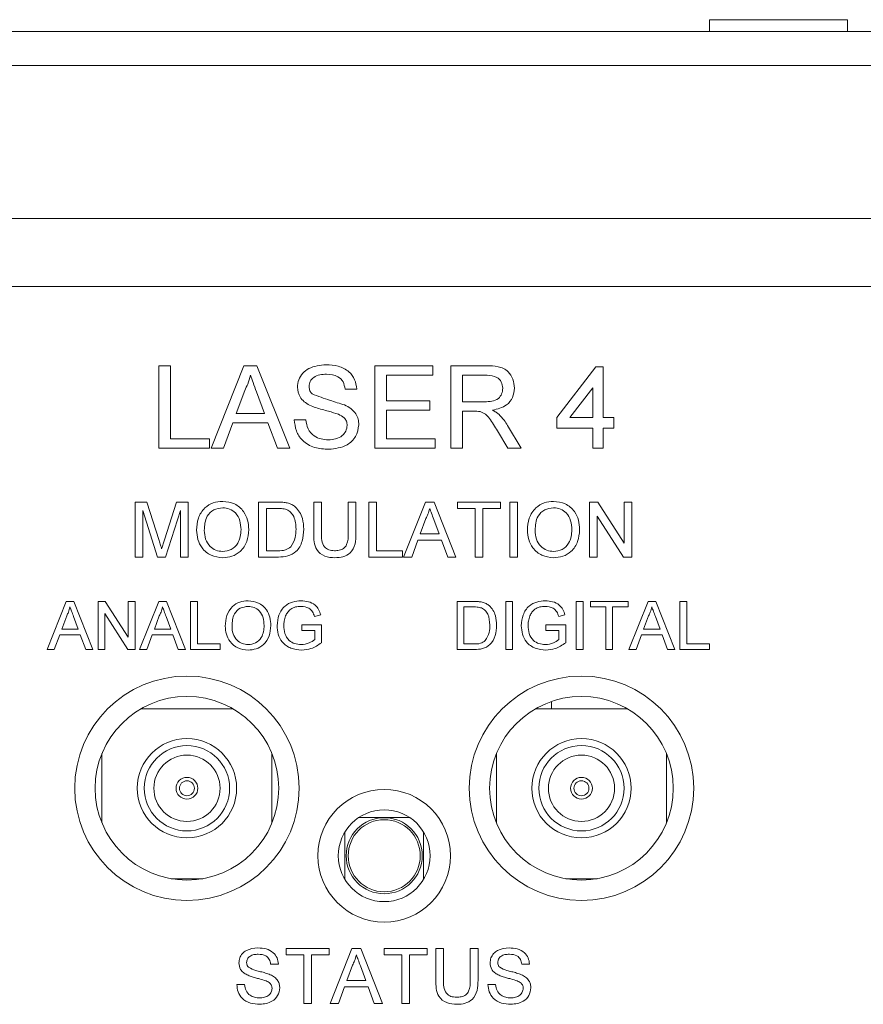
# Model space of a CAD drawing. Header units: millimetres. Extents: x 0 to 1727, y 0 to 1118.
# Tile 10 of 43: x 472 to 514, y 428 to 477. Entities that reach past the tile are written whole.
import ezdxf

# ---------------------------------------------------------------- set-up
doc = ezdxf.new("R2010")
doc.units = ezdxf.units.MM
doc.header["$LTSCALE"] = 2

msp = doc.modelspace()

# ---------------------------------------------------------------- linework, layer by layer
at = {"color": 7, "linetype": 'Continuous', "lineweight": 15}
for p, q in [((506.126, 477.289), (506.126, 476.697)), ((513.001, 477.289), (506.126, 477.289)), ((513.001, 476.697), (513.001, 477.289)), ((266.915, 476.697), (529.382, 476.697)), ((529.382, 475.003), (266.915, 475.003)), ((257.449, 467.383), (538.848, 467.383)), ((538.848, 463.997), (257.449, 463.997)), ((478.714, 460.053), (479.293, 460.053)), ((478.714, 455.943), (478.714, 460.053)), ((479.293, 460.053), (479.293, 456.417)), ((481.312, 455.943), (482.944, 460.053)), ((482.944, 460.053), (483.597, 460.053)), ((483.597, 460.053), (485.229, 455.943)), ((489.461, 460.053), (492.359, 460.053)), ((489.461, 455.943), (489.461, 460.053)), ((492.359, 460.053), (492.359, 459.578)), ((493.254, 460.053), (495.037, 460.053)), ((493.254, 455.943), (493.254, 460.053)), ((498.523, 457.471), (500.472, 460)), ((500.472, 460), (500.841, 460)), ((500.841, 460), (500.841, 457.471)), ((490.041, 459.578), (490.041, 458.314)), ((492.359, 459.578), (490.041, 459.578)), ((495.059, 459.578), (493.834, 459.578)), ((493.834, 459.578), (493.834, 458.261)), ((482.99, 458.819), (482.569, 457.682)), ((483.972, 457.682), (483.573, 458.762)), ((488.565, 458.894), (487.986, 458.894)), ((500.314, 458.951), (499.173, 457.471)), ((500.314, 457.471), (500.314, 458.951)), ((490.041, 458.314), (492.201, 458.314)), ((492.201, 458.314), (492.201, 457.84)), ((493.834, 458.261), (494.934, 458.261)), ((482.569, 457.682), (483.972, 457.682)), ((490.041, 457.84), (490.041, 456.417)), ((492.201, 457.84), (490.041, 457.84)), ((494.427, 457.787), (493.834, 457.787)), ((493.834, 457.787), (493.834, 455.943)), ((482.395, 457.208), (481.927, 455.943)), ((484.147, 457.208), (482.395, 457.208)), ((484.614, 455.943), (484.147, 457.208)), ((485.457, 457.366), (486.037, 457.366)), ((496.078, 457.078), (496.752, 455.943)), ((498.523, 456.944), (498.523, 457.471)), ((499.173, 457.471), (500.314, 457.471)), ((500.841, 457.471), (501.367, 457.471)), ((501.367, 457.471), (501.367, 456.944)), ((496.088, 455.943), (495.576, 456.811)), ((500.314, 456.944), (498.523, 456.944)), ((500.314, 455.943), (500.314, 456.944)), ((501.367, 456.944), (500.841, 456.944)), ((500.841, 456.944), (500.841, 455.943)), ((479.293, 456.417), (481.242, 456.417)), ((481.242, 456.417), (481.242, 455.943)), ((490.041, 456.417), (492.464, 456.417)), ((492.464, 456.417), (492.464, 455.943)), ((481.242, 455.943), (478.714, 455.943)), ((481.927, 455.943), (481.312, 455.943)), ((485.229, 455.943), (484.614, 455.943)), ((492.464, 455.943), (489.461, 455.943)), ((493.834, 455.943), (493.254, 455.943)), ((496.752, 455.943), (496.088, 455.943)), ((500.841, 455.943), (500.314, 455.943)), ((477.537, 453.264), (478.118, 453.264)), ((477.537, 450.525), (477.537, 453.264)), ((478.118, 453.264), (478.731, 451.342)), ((478.988, 451.375), (479.595, 453.264)), ((479.595, 453.264), (480.171, 453.264)), ((480.171, 453.264), (480.171, 450.525)), ((483.683, 453.264), (484.62, 453.264)), ((483.683, 450.525), (483.683, 453.264)), ((486.423, 453.264), (486.809, 453.264)), ((486.423, 451.688), (486.423, 453.264)), ((486.809, 453.264), (486.809, 451.706)), ((488.144, 453.264), (488.53, 453.264)), ((488.144, 451.706), (488.144, 453.264)), ((488.53, 453.264), (488.53, 451.688)), ((489.162, 453.264), (489.549, 453.264)), ((489.162, 450.525), (489.162, 453.264)), ((489.549, 453.264), (489.549, 450.841)), ((490.895, 450.525), (491.983, 453.264)), ((491.983, 453.264), (492.418, 453.264)), ((492.418, 453.264), (493.506, 450.525)), ((493.588, 453.264), (495.73, 453.264)), ((493.588, 452.948), (493.588, 453.264)), ((495.73, 453.264), (495.73, 452.948)), ((496.187, 453.264), (496.573, 453.264)), ((496.187, 450.525), (496.187, 453.264)), ((496.573, 453.264), (496.573, 450.525)), ((500.156, 453.264), (500.564, 453.264)), ((500.156, 450.525), (500.156, 453.264)), ((500.564, 453.264), (501.877, 451.22)), ((501.877, 453.264), (502.263, 453.264)), ((501.877, 451.22), (501.877, 453.264)), ((502.263, 453.264), (502.263, 450.525)), ((478.65, 450.525), (477.923, 452.843)), ((477.923, 452.843), (477.923, 450.525)), ((479.785, 452.843), (479.054, 450.525)), ((479.785, 450.525), (479.785, 452.843)), ((484.07, 452.948), (484.07, 450.841)), ((484.625, 452.948), (484.07, 452.948)), ((494.466, 452.948), (493.588, 452.948)), ((494.466, 450.525), (494.466, 452.948)), ((495.73, 452.948), (494.852, 452.948)), ((494.852, 452.948), (494.852, 450.525)), ((492.013, 452.442), (491.733, 451.684)), ((492.668, 451.684), (492.402, 452.404)), ((501.855, 450.525), (500.542, 452.569)), ((500.542, 452.569), (500.542, 450.525)), ((491.733, 451.684), (492.668, 451.684)), ((491.617, 451.367), (491.305, 450.525)), ((492.784, 451.367), (491.617, 451.367)), ((493.096, 450.525), (492.784, 451.367)), ((484.07, 450.841), (484.634, 450.841)), ((489.549, 450.841), (490.848, 450.841)), ((490.848, 450.841), (490.848, 450.525)), ((477.923, 450.525), (477.537, 450.525)), ((479.054, 450.525), (478.65, 450.525)), ((480.171, 450.525), (479.785, 450.525)), ((484.665, 450.525), (483.683, 450.525)), ((490.848, 450.525), (489.162, 450.525)), ((491.305, 450.525), (490.895, 450.525)), ((493.506, 450.525), (493.096, 450.525)), ((494.852, 450.525), (494.466, 450.525)), ((496.573, 450.525), (496.187, 450.525)), ((500.542, 450.525), (500.156, 450.525)), ((502.263, 450.525), (501.855, 450.525)), ((473.148, 445.919), (474.099, 448.316)), ((474.099, 448.316), (474.481, 448.316)), ((474.481, 448.316), (475.432, 445.919)), ((475.688, 448.316), (476.046, 448.316)), ((475.688, 445.919), (475.688, 448.316)), ((476.046, 448.316), (477.194, 446.527)), ((477.194, 448.316), (477.532, 448.316)), ((477.194, 446.527), (477.194, 448.316)), ((477.532, 448.316), (477.532, 445.919)), ((477.758, 445.919), (478.709, 448.316)), ((478.709, 448.316), (479.091, 448.316)), ((479.091, 448.316), (480.042, 445.919)), ((480.298, 448.316), (480.636, 448.316)), ((480.298, 445.919), (480.298, 448.316)), ((480.636, 448.316), (480.636, 446.195)), ((493.564, 448.316), (494.384, 448.316)), ((493.564, 445.919), (493.564, 448.316)), ((495.992, 448.316), (496.33, 448.316)), ((495.992, 445.919), (495.992, 448.316)), ((496.33, 448.316), (496.33, 445.919)), ((499.495, 448.316), (499.833, 448.316)), ((499.495, 445.919), (499.495, 448.316)), ((499.833, 448.316), (499.833, 445.919)), ((500.202, 448.316), (502.077, 448.316)), ((500.202, 448.039), (500.202, 448.316)), ((502.077, 448.316), (502.077, 448.039)), ((502.118, 445.919), (503.069, 448.316)), ((503.069, 448.316), (503.451, 448.316)), ((503.451, 448.316), (504.402, 445.919)), ((504.658, 448.316), (504.996, 448.316)), ((504.658, 445.919), (504.658, 448.316)), ((504.996, 448.316), (504.996, 446.195)), ((493.902, 448.039), (493.902, 446.195)), ((494.388, 448.039), (493.902, 448.039)), ((500.97, 448.039), (500.202, 448.039)), ((500.97, 445.919), (500.97, 448.039)), ((502.077, 448.039), (501.308, 448.039)), ((501.308, 448.039), (501.308, 445.919)), ((474.126, 447.596), (473.881, 446.933)), ((474.699, 446.933), (474.466, 447.563)), ((477.175, 445.919), (476.026, 447.707)), ((476.026, 447.707), (476.026, 445.919)), ((478.736, 447.596), (478.491, 446.933)), ((479.309, 446.933), (479.076, 447.563)), ((486.774, 447.64), (486.465, 447.562)), ((498.933, 447.64), (498.624, 447.562)), ((503.096, 447.596), (502.851, 446.933)), ((503.669, 446.933), (503.436, 447.563)), ((473.881, 446.933), (474.699, 446.933)), ((478.491, 446.933), (479.309, 446.933)), ((485.83, 447.148), (486.813, 447.148)), ((485.83, 446.871), (485.83, 447.148)), ((486.475, 446.871), (485.83, 446.871)), ((486.475, 446.417), (486.475, 446.871)), ((486.813, 447.148), (486.813, 446.261)), ((497.989, 447.148), (498.973, 447.148)), ((497.989, 446.871), (497.989, 447.148)), ((498.635, 446.871), (497.989, 446.871)), ((498.635, 446.417), (498.635, 446.871)), ((498.973, 447.148), (498.973, 446.261)), ((502.851, 446.933), (503.669, 446.933)), ((473.779, 446.656), (473.506, 445.919)), ((474.801, 446.656), (473.779, 446.656)), ((475.074, 445.919), (474.801, 446.656)), ((478.389, 446.656), (478.116, 445.919)), ((479.411, 446.656), (478.389, 446.656)), ((479.684, 445.919), (479.411, 446.656)), ((502.749, 446.656), (502.476, 445.919)), ((503.771, 446.656), (502.749, 446.656)), ((504.044, 445.919), (503.771, 446.656)), ((473.506, 445.919), (473.148, 445.919)), ((475.432, 445.919), (475.074, 445.919)), ((476.026, 445.919), (475.688, 445.919)), ((477.532, 445.919), (477.175, 445.919)), ((478.116, 445.919), (477.758, 445.919)), ((480.042, 445.919), (479.684, 445.919)), ((481.773, 445.919), (480.298, 445.919)), ((480.636, 446.195), (481.773, 446.195)), ((481.773, 446.195), (481.773, 445.919)), ((494.423, 445.919), (493.564, 445.919)), ((493.902, 446.195), (494.396, 446.195)), ((496.33, 445.919), (495.992, 445.919)), ((499.833, 445.919), (499.495, 445.919)), ((501.308, 445.919), (500.97, 445.919)), ((502.476, 445.919), (502.118, 445.919)), ((504.402, 445.919), (504.044, 445.919)), ((506.133, 445.919), (504.658, 445.919)), ((504.996, 446.195), (506.133, 446.195)), ((506.133, 446.195), (506.133, 445.919)), ((498.266, 443.332), (498.266, 442.972)), ((482.395, 442.972), (477.833, 442.972)), ((502.037, 442.972), (497.476, 442.972)), ((475.88, 440.737), (475.88, 437.283)), ((484.347, 437.283), (484.347, 440.737)), ((495.523, 440.737), (495.523, 437.283)), ((503.99, 437.283), (503.99, 440.737)), ((488.659, 437.547), (491.211, 437.547)), ((487.979, 434.467), (487.979, 436.834)), ((491.891, 436.834), (491.891, 434.467)), ((479.33, 434.506), (480.898, 434.506)), ((498.972, 434.506), (500.541, 434.506)), ((485.053, 431.024), (487.196, 431.024)), ((485.053, 430.708), (485.053, 431.024)), ((485.931, 430.708), (485.053, 430.708)), ((485.931, 428.284), (485.931, 430.708)), ((487.196, 430.708), (486.318, 430.708)), ((486.318, 430.708), (486.318, 428.284)), ((487.196, 431.024), (487.196, 430.708)), ((487.242, 428.284), (488.33, 431.024)), ((488.33, 431.024), (488.766, 431.024)), ((488.766, 431.024), (489.853, 428.284)), ((489.935, 431.024), (492.078, 431.024)), ((489.935, 430.708), (489.935, 431.024)), ((490.813, 430.708), (489.935, 430.708)), ((490.813, 428.284), (490.813, 430.708)), ((492.078, 430.708), (491.2, 430.708)), ((491.2, 430.708), (491.2, 428.284)), ((492.078, 431.024), (492.078, 430.708)), ((492.499, 431.024), (492.885, 431.024)), ((492.499, 429.448), (492.499, 431.024)), ((492.885, 431.024), (492.885, 429.466)), ((494.22, 431.024), (494.606, 431.024)), ((494.22, 429.466), (494.22, 431.024)), ((494.606, 431.024), (494.606, 429.448)), ((484.667, 430.251), (484.28, 430.251)), ((488.361, 430.202), (488.08, 429.443)), ((489.015, 429.443), (488.749, 430.163)), ((497.17, 430.251), (496.784, 430.251)), ((482.595, 429.233), (482.981, 429.233)), ((487.964, 429.127), (487.652, 428.284)), ((489.132, 429.127), (487.964, 429.127)), ((488.08, 429.443), (489.015, 429.443)), ((489.443, 428.284), (489.132, 429.127)), ((495.098, 429.233), (495.484, 429.233)), ((486.318, 428.284), (485.931, 428.284)), ((487.652, 428.284), (487.242, 428.284)), ((489.853, 428.284), (489.443, 428.284)), ((491.2, 428.284), (490.813, 428.284))]:
    msp.add_line(p, q, dxfattribs=at)
for centre, radius in [((480.114, 439.01), 5.588), ((499.756, 439.01), 5.588), ((480.114, 439.01), 4.572), ((499.756, 439.01), 4.572), ((480.114, 439.01), 2.472), ((499.756, 439.01), 2.472), ((480.114, 439.01), 2.124), ((499.756, 439.01), 2.124), ((480.114, 439.01), 1.649), ((499.756, 439.01), 1.649), ((480.114, 439.01), 0.543), ((499.756, 439.01), 0.543), ((480.114, 439.01), 0.374), ((489.935, 435.65), 3.302), ((499.756, 439.01), 0.374), ((489.935, 435.65), 2.286), ((489.935, 435.65), 1.895), ((489.935, 435.65), 1.794)]:
    msp.add_circle(centre, radius, dxfattribs=at)
for points, knots in [([(485.615, 458.98), (485.629, 459.107), (485.656, 459.36), (485.861, 459.692), (486.306, 460.035), (486.739, 460.076), (487.042, 460.105)], [0, 0, 0, 0, 0.1870292, 0.3741235, 0.5611425, 1, 1, 1, 1]), ([(487.042, 460.105), (487.245, 460.092), (487.652, 460.067), (488.177, 459.809), (488.499, 459.372), (488.543, 459.053), (488.565, 458.894)], [0, 0, 0, 0, 0.280801, 0.560147, 0.779877, 1, 1, 1, 1]), ([(495.037, 460.053), (495.227, 460.051), (495.603, 460.047), (496.109, 459.823), (496.37, 459.389), (496.4, 459.093), (496.415, 458.945)], [0, 0, 0, 0, 0.281671, 0.559204, 0.779409, 1, 1, 1, 1]), ([(483.271, 459.578), (483.231, 459.432), (483.162, 459.17), (483.042, 458.926), (482.99, 458.819)], [0, 0, 0, 0, 0.559914, 1, 1, 1, 1]), ([(483.573, 458.762), (483.516, 458.914), (483.415, 459.186), (483.315, 459.459), (483.271, 459.578)], [0, 0, 0, 0, 0.560001, 1, 1, 1, 1]), ([(487.065, 459.631), (486.953, 459.627), (486.73, 459.619), (486.433, 459.504), (486.231, 459.282), (486.207, 459.106), (486.195, 459.018)], [0, 0, 0, 0, 0.281295, 0.560825, 0.780683, 1, 1, 1, 1]), ([(487.986, 458.894), (487.964, 459.016), (487.92, 459.261), (487.588, 459.597), (487.263, 459.618), (487.065, 459.631)], [0, 0, 0, 0, 0.281095, 0.560283, 1, 1, 1, 1]), ([(495.836, 458.932), (495.823, 459.04), (495.798, 459.254), (495.513, 459.551), (495.231, 459.568), (495.059, 459.578)], [0, 0, 0, 0, 0.280404, 0.559981, 1, 1, 1, 1]), ([(486.195, 459.018), (486.202, 458.941), (486.214, 458.804), (486.303, 458.7), (486.342, 458.655)], [0, 0, 0, 0, 0.559611, 1, 1, 1, 1]), ([(486.222, 458.092), (486.129, 458.144), (485.945, 458.249), (485.681, 458.537), (485.64, 458.812), (485.615, 458.98)], [0, 0, 0, 0, 0.281446, 0.5622768, 1, 1, 1, 1]), ([(486.342, 458.655), (486.639, 458.542), (487.172, 458.339), (487.717, 458.176), (487.958, 458.103)], [0, 0, 0, 0, 0.558381, 1, 1, 1, 1]), ([(494.934, 458.261), (495.054, 458.264), (495.292, 458.268), (495.621, 458.384), (495.804, 458.651), (495.825, 458.838), (495.836, 458.932)], [0, 0, 0, 0, 0.281563, 0.560235, 0.779869, 1, 1, 1, 1]), ([(496.415, 458.945), (496.398, 458.784), (496.364, 458.464), (495.986, 457.989), (495.576, 457.897), (495.325, 457.84)], [0, 0, 0, 0, 0.280518, 0.560501, 1, 1, 1, 1]), ([(487.653, 457.637), (487.491, 457.689), (487.224, 457.774), (486.845, 457.87), (486.526, 457.961), (486.323, 458.048), (486.222, 458.092)], [0, 0, 0, 0, 0.339944, 0.560032, 0.780088, 1, 1, 1, 1]), ([(487.958, 458.103), (488.067, 458.048), (488.284, 457.938), (488.52, 457.686), (488.651, 457.397), (488.664, 457.205), (488.671, 457.11)], [0, 0, 0, 0, 0.280367, 0.559913, 0.779859, 1, 1, 1, 1]), ([(488.091, 457.082), (488.085, 457.153), (488.071, 457.294), (487.921, 457.51), (487.755, 457.589), (487.653, 457.637)], [0, 0, 0, 0, 0.280092, 0.559978, 1, 1, 1, 1]), ([(494.713, 457.768), (494.66, 457.775), (494.565, 457.787), (494.469, 457.787), (494.427, 457.787)], [0, 0, 0, 0, 0.559897, 1, 1, 1, 1]), ([(495.576, 456.811), (495.449, 457.021), (495.273, 457.314), (494.987, 457.661), (494.804, 457.732), (494.713, 457.768)], [0, 0, 0, 0, 0.560887, 0.780732, 1, 1, 1, 1]), ([(495.325, 457.84), (495.389, 457.808), (495.503, 457.752), (495.601, 457.672), (495.645, 457.637)], [0, 0, 0, 0, 0.560125, 1, 1, 1, 1]), ([(495.645, 457.637), (495.737, 457.541), (495.9, 457.37), (496.024, 457.167), (496.078, 457.078)], [0, 0, 0, 0, 0.559784, 1, 1, 1, 1]), ([(487.178, 455.891), (486.939, 455.903), (486.461, 455.927), (485.86, 456.271), (485.521, 456.804), (485.479, 457.178), (485.457, 457.366)], [0, 0, 0, 0, 0.280812, 0.559564, 0.779621, 1, 1, 1, 1]), ([(486.037, 457.366), (486.06, 457.209), (486.106, 456.897), (486.411, 456.555), (486.784, 456.39), (487.03, 456.373), (487.153, 456.365)], [0, 0, 0, 0, 0.280634, 0.558675, 0.779202, 1, 1, 1, 1]), ([(487.153, 456.365), (487.276, 456.372), (487.522, 456.388), (487.84, 456.539), (488.049, 456.792), (488.077, 456.985), (488.091, 457.082)], [0, 0, 0, 0, 0.280921, 0.560815, 0.780505, 1, 1, 1, 1]), ([(488.671, 457.11), (488.638, 456.91), (488.572, 456.509), (488.015, 455.987), (487.496, 455.927), (487.178, 455.891)], [0, 0, 0, 0, 0.279943, 0.560079, 1, 1, 1, 1]), ([(480.593, 451.858), (480.606, 452.064), (480.633, 452.474), (480.953, 452.972), (481.41, 453.26), (481.732, 453.286), (481.894, 453.299)], [0, 0, 0, 0, 0.28057, 0.559575, 0.779564, 1, 1, 1, 1]), ([(481.894, 453.299), (482.095, 453.276), (482.498, 453.228), (482.942, 452.841), (483.16, 452.364), (483.181, 452.048), (483.192, 451.89)], [0, 0, 0, 0, 0.279564, 0.558584, 0.779089, 1, 1, 1, 1]), ([(484.62, 453.264), (484.711, 453.264), (484.874, 453.263), (485.034, 453.236), (485.104, 453.225)], [0, 0, 0, 0, 0.560171, 1, 1, 1, 1]), ([(485.104, 453.225), (485.185, 453.201), (485.33, 453.16), (485.45, 453.069), (485.503, 453.029)], [0, 0, 0, 0, 0.559844, 1, 1, 1, 1]), ([(497.065, 451.858), (497.078, 452.064), (497.105, 452.474), (497.425, 452.972), (497.882, 453.26), (498.205, 453.286), (498.366, 453.299)], [0, 0, 0, 0, 0.28057, 0.559569, 0.779556, 1, 1, 1, 1]), ([(498.366, 453.299), (498.568, 453.276), (498.971, 453.228), (499.414, 452.841), (499.632, 452.364), (499.653, 452.048), (499.664, 451.89)], [0, 0, 0, 0, 0.279558, 0.55858, 0.779087, 1, 1, 1, 1]), ([(481.896, 452.983), (481.742, 452.962), (481.435, 452.921), (481.013, 452.507), (480.992, 452.102), (480.979, 451.854)], [0, 0, 0, 0, 0.280128, 0.559654, 1, 1, 1, 1]), ([(482.805, 451.893), (482.796, 452.042), (482.777, 452.34), (482.572, 452.718), (482.248, 452.946), (482.013, 452.971), (481.896, 452.983)], [0, 0, 0, 0, 0.280797, 0.560072, 0.779988, 1, 1, 1, 1]), ([(485.078, 452.891), (484.995, 452.912), (484.846, 452.948), (484.693, 452.948), (484.625, 452.948)], [0, 0, 0, 0, 0.559278, 1, 1, 1, 1]), ([(485.545, 451.915), (485.533, 452.132), (485.515, 452.436), (485.297, 452.763), (485.151, 452.849), (485.078, 452.891)], [0, 0, 0, 0, 0.55915, 0.780037, 1, 1, 1, 1]), ([(485.503, 453.029), (485.583, 452.945), (485.744, 452.778), (485.901, 452.387), (485.92, 452.091), (485.931, 451.909)], [0, 0, 0, 0, 0.279773, 0.55993, 1, 1, 1, 1]), ([(492.201, 452.948), (492.174, 452.85), (492.128, 452.676), (492.048, 452.513), (492.013, 452.442)], [0, 0, 0, 0, 0.559911, 1, 1, 1, 1]), ([(492.402, 452.404), (492.364, 452.505), (492.297, 452.687), (492.23, 452.868), (492.201, 452.948)], [0, 0, 0, 0, 0.5599989, 1, 1, 1, 1]), ([(498.368, 452.983), (498.214, 452.962), (497.907, 452.921), (497.485, 452.507), (497.464, 452.102), (497.451, 451.854)], [0, 0, 0, 0, 0.280128, 0.559654, 1, 1, 1, 1]), ([(499.278, 451.893), (499.268, 452.042), (499.25, 452.34), (499.045, 452.718), (498.72, 452.946), (498.486, 452.971), (498.368, 452.983)], [0, 0, 0, 0, 0.280797, 0.560064, 0.779989, 1, 1, 1, 1]), ([(481.892, 450.489), (481.694, 450.512), (481.299, 450.558), (480.86, 450.932), (480.633, 451.393), (480.606, 451.703), (480.593, 451.858)], [0, 0, 0, 0, 0.2796, 0.558766, 0.77931, 1, 1, 1, 1]), ([(480.979, 451.854), (480.988, 451.707), (481.007, 451.415), (481.228, 451.057), (481.546, 450.838), (481.775, 450.816), (481.89, 450.806)], [0, 0, 0, 0, 0.280656, 0.559885, 0.77984, 1, 1, 1, 1]), ([(481.89, 450.806), (482.041, 450.825), (482.341, 450.863), (482.653, 451.177), (482.789, 451.54), (482.8, 451.775), (482.805, 451.893)], [0, 0, 0, 0, 0.279094, 0.558191, 0.778806, 1, 1, 1, 1]), ([(483.192, 451.89), (483.174, 451.689), (483.14, 451.288), (482.821, 450.802), (482.364, 450.535), (482.05, 450.505), (481.892, 450.489)], [0, 0, 0, 0, 0.2803547, 0.5595014, 0.7796373, 1, 1, 1, 1]), ([(485.931, 451.909), (485.917, 451.709), (485.89, 451.31), (485.611, 450.795), (485.138, 450.544), (484.823, 450.531), (484.665, 450.525)], [0, 0, 0, 0, 0.28084, 0.559951, 0.779066, 1, 1, 1, 1]), ([(485.281, 451.034), (485.373, 451.186), (485.537, 451.459), (485.543, 451.775), (485.545, 451.915)], [0, 0, 0, 0, 0.557453, 1, 1, 1, 1]), ([(487.483, 450.489), (487.309, 450.499), (486.962, 450.518), (486.553, 450.842), (486.436, 451.282), (486.427, 451.552), (486.423, 451.688)], [0, 0, 0, 0, 0.2807291, 0.5579016, 0.7784025, 1, 1, 1, 1]), ([(486.809, 451.706), (486.81, 451.59), (486.812, 451.36), (486.914, 451.035), (487.178, 450.86), (487.361, 450.847), (487.453, 450.841)], [0, 0, 0, 0, 0.281788, 0.560122, 0.779383, 1, 1, 1, 1]), ([(487.453, 450.841), (487.533, 450.844), (487.694, 450.851), (487.929, 450.936), (488.143, 451.235), (488.143, 451.511), (488.144, 451.706)], [0, 0, 0, 0, 0.1875665, 0.3742451, 0.5597216, 1, 1, 1, 1]), ([(488.53, 451.688), (488.527, 451.516), (488.522, 451.174), (488.292, 450.726), (487.888, 450.511), (487.618, 450.497), (487.483, 450.489)], [0, 0, 0, 0, 0.281627, 0.559153, 0.778979, 1, 1, 1, 1]), ([(498.364, 450.489), (498.167, 450.512), (497.771, 450.558), (497.333, 450.932), (497.106, 451.393), (497.078, 451.703), (497.065, 451.858)], [0, 0, 0, 0, 0.2796, 0.558766, 0.77931, 1, 1, 1, 1]), ([(497.451, 451.854), (497.461, 451.707), (497.479, 451.415), (497.7, 451.057), (498.018, 450.838), (498.248, 450.816), (498.363, 450.806)], [0, 0, 0, 0, 0.280657, 0.559886, 0.779852, 1, 1, 1, 1]), ([(498.363, 450.806), (498.513, 450.825), (498.814, 450.863), (499.125, 451.177), (499.261, 451.54), (499.272, 451.775), (499.278, 451.893)], [0, 0, 0, 0, 0.279094, 0.55819, 0.778805, 1, 1, 1, 1]), ([(499.664, 451.89), (499.647, 451.689), (499.612, 451.288), (499.293, 450.802), (498.836, 450.535), (498.522, 450.505), (498.364, 450.489)], [0, 0, 0, 0, 0.280352, 0.559503, 0.779638, 1, 1, 1, 1]), ([(478.731, 451.342), (478.754, 451.267), (478.796, 451.133), (478.836, 450.999), (478.854, 450.939)], [0, 0, 0, 0, 0.560004, 1, 1, 1, 1]), ([(478.854, 450.939), (478.879, 451.021), (478.923, 451.166), (478.968, 451.311), (478.988, 451.375)], [0, 0, 0, 0, 0.560002, 1, 1, 1, 1]), ([(484.634, 450.841), (484.767, 450.841), (485.004, 450.841), (485.197, 450.975), (485.281, 451.034)], [0, 0, 0, 0, 0.561873, 1, 1, 1, 1]), ([(482.019, 447.086), (482.031, 447.265), (482.055, 447.624), (482.334, 448.06), (482.734, 448.312), (483.017, 448.335), (483.158, 448.347)], [0, 0, 0, 0, 0.28057, 0.559574, 0.779552, 1, 1, 1, 1]), ([(483.158, 448.347), (483.334, 448.326), (483.687, 448.284), (484.075, 447.946), (484.265, 447.528), (484.284, 447.252), (484.293, 447.113)], [0, 0, 0, 0, 0.279564, 0.558585, 0.779087, 1, 1, 1, 1]), ([(484.601, 447.106), (484.618, 447.287), (484.653, 447.649), (484.942, 448.094), (485.368, 448.315), (485.653, 448.336), (485.796, 448.347)], [0, 0, 0, 0, 0.280345, 0.559309, 0.779318, 1, 1, 1, 1]), ([(485.796, 448.347), (485.919, 448.338), (486.165, 448.321), (486.485, 448.171), (486.688, 447.918), (486.745, 447.733), (486.774, 447.64)], [0, 0, 0, 0, 0.280411, 0.559858, 0.779466, 1, 1, 1, 1]), ([(494.384, 448.316), (494.463, 448.315), (494.605, 448.315), (494.746, 448.292), (494.807, 448.281)], [0, 0, 0, 0, 0.560165, 1, 1, 1, 1]), ([(494.807, 448.281), (494.878, 448.261), (495.005, 448.225), (495.11, 448.145), (495.156, 448.11)], [0, 0, 0, 0, 0.559861, 1, 1, 1, 1]), ([(496.76, 447.106), (496.778, 447.287), (496.813, 447.649), (497.101, 448.094), (497.528, 448.315), (497.813, 448.336), (497.956, 448.347)], [0, 0, 0, 0, 0.280345, 0.559309, 0.779318, 1, 1, 1, 1]), ([(497.956, 448.347), (498.079, 448.338), (498.324, 448.321), (498.644, 448.171), (498.848, 447.918), (498.905, 447.733), (498.933, 447.64)], [0, 0, 0, 0, 0.2804, 0.559851, 0.779462, 1, 1, 1, 1]), ([(474.29, 448.039), (474.267, 447.954), (474.226, 447.801), (474.157, 447.659), (474.126, 447.596)], [0, 0, 0, 0, 0.559916, 1, 1, 1, 1]), ([(474.466, 447.563), (474.433, 447.652), (474.374, 447.81), (474.316, 447.969), (474.29, 448.039)], [0, 0, 0, 0, 0.5599925, 1, 1, 1, 1]), ([(478.9, 448.039), (478.877, 447.954), (478.836, 447.801), (478.767, 447.659), (478.736, 447.596)], [0, 0, 0, 0, 0.559916, 1, 1, 1, 1]), ([(479.076, 447.563), (479.043, 447.652), (478.984, 447.81), (478.926, 447.969), (478.9, 448.039)], [0, 0, 0, 0, 0.5599925, 1, 1, 1, 1]), ([(483.16, 448.07), (483.025, 448.052), (482.756, 448.016), (482.387, 447.653), (482.369, 447.299), (482.357, 447.082)], [0, 0, 0, 0, 0.28012, 0.559653, 1, 1, 1, 1]), ([(483.955, 447.116), (483.947, 447.247), (483.931, 447.507), (483.751, 447.838), (483.468, 448.038), (483.262, 448.059), (483.16, 448.07)], [0, 0, 0, 0, 0.280797, 0.560069, 0.779976, 1, 1, 1, 1]), ([(485.79, 448.07), (485.7, 448.065), (485.521, 448.055), (485.289, 447.949), (485.122, 447.786), (485.06, 447.66), (485.028, 447.596)], [0, 0, 0, 0, 0.280276, 0.559962, 0.779837, 1, 1, 1, 1]), ([(486.465, 447.562), (486.438, 447.645), (486.385, 447.809), (486.151, 448.031), (485.927, 448.055), (485.79, 448.07)], [0, 0, 0, 0, 0.2815976, 0.5608976, 1, 1, 1, 1]), ([(494.784, 447.99), (494.711, 448.008), (494.581, 448.039), (494.447, 448.039), (494.388, 448.039)], [0, 0, 0, 0, 0.559267, 1, 1, 1, 1]), ([(495.193, 447.135), (495.182, 447.326), (495.167, 447.591), (494.975, 447.877), (494.848, 447.952), (494.784, 447.99)], [0, 0, 0, 0, 0.559148, 0.780045, 1, 1, 1, 1]), ([(495.156, 448.11), (495.226, 448.037), (495.367, 447.891), (495.504, 447.549), (495.521, 447.289), (495.531, 447.13)], [0, 0, 0, 0, 0.2797702, 0.5599296, 1, 1, 1, 1]), ([(497.95, 448.07), (497.86, 448.065), (497.681, 448.055), (497.449, 447.949), (497.282, 447.786), (497.219, 447.66), (497.187, 447.596)], [0, 0, 0, 0, 0.280275, 0.559959, 0.779849, 1, 1, 1, 1]), ([(498.624, 447.562), (498.597, 447.645), (498.544, 447.809), (498.31, 448.031), (498.086, 448.055), (497.95, 448.07)], [0, 0, 0, 0, 0.281608, 0.560894, 1, 1, 1, 1]), ([(503.26, 448.039), (503.237, 447.954), (503.196, 447.801), (503.127, 447.659), (503.096, 447.596)], [0, 0, 0, 0, 0.559922, 1, 1, 1, 1]), ([(503.436, 447.563), (503.403, 447.652), (503.344, 447.81), (503.286, 447.969), (503.26, 448.039)], [0, 0, 0, 0, 0.560006, 1, 1, 1, 1]), ([(485.028, 447.596), (484.999, 447.509), (484.947, 447.354), (484.941, 447.19), (484.939, 447.118)], [0, 0, 0, 0, 0.559776, 1, 1, 1, 1]), ([(497.187, 447.596), (497.158, 447.509), (497.107, 447.354), (497.101, 447.19), (497.098, 447.118)], [0, 0, 0, 0, 0.559776, 1, 1, 1, 1]), ([(483.156, 445.888), (482.983, 445.908), (482.637, 445.948), (482.254, 446.275), (482.055, 446.679), (482.031, 446.95), (482.019, 447.086)], [0, 0, 0, 0, 0.279598, 0.558767, 0.779312, 1, 1, 1, 1]), ([(482.357, 447.082), (482.365, 446.953), (482.382, 446.697), (482.575, 446.385), (482.853, 446.193), (483.054, 446.174), (483.155, 446.165)], [0, 0, 0, 0, 0.280654, 0.559888, 0.779844, 1, 1, 1, 1]), ([(483.155, 446.165), (483.286, 446.181), (483.549, 446.215), (483.822, 446.489), (483.941, 446.807), (483.951, 447.013), (483.955, 447.116)], [0, 0, 0, 0, 0.279096, 0.558192, 0.778805, 1, 1, 1, 1]), ([(484.293, 447.113), (484.278, 446.938), (484.248, 446.587), (483.969, 446.161), (483.569, 445.928), (483.294, 445.901), (483.156, 445.888)], [0, 0, 0, 0, 0.280352, 0.559503, 0.779635, 1, 1, 1, 1]), ([(485.823, 445.888), (485.641, 445.905), (485.278, 445.94), (484.848, 446.251), (484.634, 446.678), (484.612, 446.963), (484.601, 447.106)], [0, 0, 0, 0, 0.2802016, 0.5590215, 0.7792801, 1, 1, 1, 1]), ([(484.939, 447.118), (484.946, 446.982), (484.961, 446.711), (485.161, 446.369), (485.476, 446.195), (485.688, 446.175), (485.794, 446.165)], [0, 0, 0, 0, 0.280805, 0.559479, 0.779447, 1, 1, 1, 1]), ([(495.531, 447.13), (495.519, 446.955), (495.495, 446.606), (495.251, 446.155), (494.837, 445.936), (494.561, 445.924), (494.423, 445.919)], [0, 0, 0, 0, 0.280839, 0.559955, 0.779068, 1, 1, 1, 1]), ([(494.962, 446.365), (495.042, 446.498), (495.186, 446.736), (495.191, 447.013), (495.193, 447.135)], [0, 0, 0, 0, 0.557449, 1, 1, 1, 1]), ([(497.982, 445.888), (497.8, 445.905), (497.437, 445.94), (497.007, 446.251), (496.794, 446.678), (496.771, 446.963), (496.76, 447.106)], [0, 0, 0, 0, 0.2801935, 0.5590153, 0.77928, 1, 1, 1, 1]), ([(497.098, 447.118), (497.106, 446.982), (497.12, 446.711), (497.321, 446.369), (497.635, 446.195), (497.847, 446.175), (497.954, 446.165)], [0, 0, 0, 0, 0.280809, 0.559486, 0.779458, 1, 1, 1, 1]), ([(485.794, 446.165), (485.933, 446.181), (486.182, 446.211), (486.386, 446.354), (486.475, 446.417)], [0, 0, 0, 0, 0.559415, 1, 1, 1, 1]), ([(494.396, 446.195), (494.513, 446.195), (494.72, 446.196), (494.888, 446.313), (494.962, 446.365)], [0, 0, 0, 0, 0.561862, 1, 1, 1, 1]), ([(497.954, 446.165), (498.093, 446.181), (498.341, 446.211), (498.545, 446.354), (498.635, 446.417)], [0, 0, 0, 0, 0.55944, 1, 1, 1, 1]), ([(486.813, 446.261), (486.645, 446.145), (486.344, 445.937), (485.982, 445.903), (485.823, 445.888)], [0, 0, 0, 0, 0.559924, 1, 1, 1, 1]), ([(498.973, 446.261), (498.804, 446.145), (498.504, 445.937), (498.142, 445.903), (497.982, 445.888)], [0, 0, 0, 0, 0.559914, 1, 1, 1, 1]), ([(482.7, 430.309), (482.709, 430.393), (482.727, 430.562), (482.864, 430.784), (483.161, 431.012), (483.449, 431.04), (483.651, 431.059)], [0, 0, 0, 0, 0.187027, 0.374126, 0.561136, 1, 1, 1, 1]), ([(483.666, 430.743), (483.592, 430.74), (483.443, 430.735), (483.245, 430.658), (483.11, 430.51), (483.094, 430.393), (483.086, 430.334)], [0, 0, 0, 0, 0.281288, 0.560826, 0.780681, 1, 1, 1, 1]), ([(483.651, 431.059), (483.787, 431.051), (484.058, 431.034), (484.408, 430.861), (484.623, 430.57), (484.652, 430.358), (484.667, 430.251)], [0, 0, 0, 0, 0.280792, 0.560152, 0.779877, 1, 1, 1, 1]), ([(484.28, 430.251), (484.266, 430.333), (484.236, 430.496), (484.015, 430.72), (483.799, 430.734), (483.666, 430.743)], [0, 0, 0, 0, 0.281097, 0.560291, 1, 1, 1, 1]), ([(488.548, 430.708), (488.522, 430.61), (488.475, 430.435), (488.396, 430.273), (488.361, 430.202)], [0, 0, 0, 0, 0.559913, 1, 1, 1, 1]), ([(488.749, 430.163), (488.711, 430.265), (488.644, 430.446), (488.577, 430.628), (488.548, 430.708)], [0, 0, 0, 0, 0.560011, 1, 1, 1, 1]), ([(495.203, 430.309), (495.213, 430.393), (495.231, 430.562), (495.368, 430.784), (495.664, 431.012), (495.952, 431.04), (496.155, 431.059)], [0, 0, 0, 0, 0.187027, 0.374126, 0.561136, 1, 1, 1, 1]), ([(496.17, 430.743), (496.095, 430.74), (495.947, 430.735), (495.749, 430.658), (495.614, 430.51), (495.598, 430.393), (495.59, 430.334)], [0, 0, 0, 0, 0.281286, 0.560823, 0.780676, 1, 1, 1, 1]), ([(496.155, 431.059), (496.29, 431.051), (496.561, 431.034), (496.912, 430.861), (497.126, 430.57), (497.156, 430.358), (497.17, 430.251)], [0, 0, 0, 0, 0.280792, 0.560152, 0.779877, 1, 1, 1, 1]), ([(496.784, 430.251), (496.769, 430.333), (496.74, 430.496), (496.519, 430.72), (496.302, 430.734), (496.17, 430.743)], [0, 0, 0, 0, 0.281092, 0.560288, 1, 1, 1, 1]), ([(483.104, 429.717), (483.043, 429.752), (482.92, 429.821), (482.744, 430.014), (482.716, 430.197), (482.7, 430.309)], [0, 0, 0, 0, 0.281438, 0.562274, 1, 1, 1, 1]), ([(483.086, 430.334), (483.091, 430.283), (483.099, 430.192), (483.159, 430.123), (483.185, 430.092)], [0, 0, 0, 0, 0.559606, 1, 1, 1, 1]), ([(483.185, 430.092), (483.3, 430.034), (483.491, 429.939), (483.782, 429.876), (484.026, 429.812), (484.183, 429.754), (484.262, 429.724)], [0, 0, 0, 0, 0.3384062, 0.558973, 0.7795337, 1, 1, 1, 1]), ([(495.608, 429.717), (495.546, 429.752), (495.423, 429.821), (495.247, 430.014), (495.22, 430.197), (495.203, 430.309)], [0, 0, 0, 0, 0.281438, 0.562274, 1, 1, 1, 1]), ([(495.59, 430.334), (495.595, 430.283), (495.603, 430.192), (495.662, 430.123), (495.688, 430.092)], [0, 0, 0, 0, 0.559613, 1, 1, 1, 1]), ([(495.688, 430.092), (495.804, 430.034), (495.995, 429.939), (496.286, 429.876), (496.529, 429.812), (496.687, 429.754), (496.765, 429.724)], [0, 0, 0, 0, 0.3384062, 0.558973, 0.7795337, 1, 1, 1, 1]), ([(484.059, 429.413), (483.951, 429.448), (483.772, 429.505), (483.52, 429.569), (483.307, 429.63), (483.172, 429.688), (483.104, 429.717)], [0, 0, 0, 0, 0.33994, 0.560016, 0.78008, 1, 1, 1, 1]), ([(484.262, 429.724), (484.334, 429.688), (484.479, 429.614), (484.636, 429.446), (484.724, 429.253), (484.733, 429.126), (484.737, 429.062)], [0, 0, 0, 0, 0.280377, 0.559919, 0.779862, 1, 1, 1, 1]), ([(496.562, 429.413), (496.454, 429.448), (496.276, 429.505), (496.023, 429.569), (495.811, 429.63), (495.676, 429.688), (495.608, 429.717)], [0, 0, 0, 0, 0.33994, 0.560016, 0.78008, 1, 1, 1, 1]), ([(496.765, 429.724), (496.838, 429.688), (496.983, 429.614), (497.14, 429.446), (497.228, 429.253), (497.236, 429.126), (497.241, 429.062)], [0, 0, 0, 0, 0.280379, 0.559907, 0.779861, 1, 1, 1, 1]), ([(483.742, 428.249), (483.582, 428.257), (483.264, 428.274), (482.863, 428.503), (482.637, 428.858), (482.609, 429.108), (482.595, 429.233)], [0, 0, 0, 0, 0.280809, 0.559561, 0.779619, 1, 1, 1, 1]), ([(482.981, 429.233), (482.996, 429.128), (483.028, 428.92), (483.231, 428.692), (483.479, 428.583), (483.643, 428.571), (483.725, 428.565)], [0, 0, 0, 0, 0.280634, 0.558668, 0.779187, 1, 1, 1, 1]), ([(484.351, 429.043), (484.346, 429.091), (484.337, 429.185), (484.237, 429.329), (484.126, 429.381), (484.059, 429.413)], [0, 0, 0, 0, 0.280084, 0.559975, 1, 1, 1, 1]), ([(493.559, 428.249), (493.385, 428.259), (493.038, 428.278), (492.629, 428.602), (492.512, 429.042), (492.503, 429.312), (492.499, 429.448)], [0, 0, 0, 0, 0.2807369, 0.5579061, 0.7784041, 1, 1, 1, 1]), ([(492.885, 429.466), (492.886, 429.35), (492.889, 429.12), (492.99, 428.795), (493.254, 428.62), (493.437, 428.607), (493.529, 428.601)], [0, 0, 0, 0, 0.281788, 0.560124, 0.779399, 1, 1, 1, 1]), ([(493.529, 428.601), (493.609, 428.604), (493.77, 428.611), (494.006, 428.696), (494.219, 428.995), (494.22, 429.271), (494.22, 429.466)], [0, 0, 0, 0, 0.187567, 0.374246, 0.559721, 1, 1, 1, 1]), ([(494.606, 429.448), (494.604, 429.276), (494.598, 428.934), (494.368, 428.486), (493.964, 428.271), (493.694, 428.257), (493.559, 428.249)], [0, 0, 0, 0, 0.28163, 0.559159, 0.778987, 1, 1, 1, 1]), ([(496.246, 428.249), (496.086, 428.257), (495.768, 428.274), (495.367, 428.503), (495.141, 428.858), (495.112, 429.108), (495.098, 429.233)], [0, 0, 0, 0, 0.28082, 0.559562, 0.779619, 1, 1, 1, 1]), ([(495.484, 429.233), (495.5, 429.128), (495.531, 428.92), (495.734, 428.692), (495.983, 428.583), (496.147, 428.571), (496.229, 428.565)], [0, 0, 0, 0, 0.2806277, 0.5586712, 0.7791885, 1, 1, 1, 1]), ([(496.854, 429.043), (496.85, 429.091), (496.841, 429.185), (496.741, 429.329), (496.63, 429.381), (496.562, 429.413)], [0, 0, 0, 0, 0.280084, 0.559975, 1, 1, 1, 1]), ([(483.725, 428.565), (483.807, 428.571), (483.971, 428.581), (484.183, 428.682), (484.323, 428.85), (484.341, 428.979), (484.351, 429.043)], [0, 0, 0, 0, 0.280901, 0.560812, 0.780504, 1, 1, 1, 1]), ([(484.737, 429.062), (484.715, 428.929), (484.671, 428.662), (484.3, 428.313), (483.954, 428.274), (483.742, 428.249)], [0, 0, 0, 0, 0.279941, 0.560083, 1, 1, 1, 1]), ([(496.229, 428.565), (496.311, 428.571), (496.475, 428.581), (496.687, 428.682), (496.826, 428.85), (496.845, 428.979), (496.854, 429.043)], [0, 0, 0, 0, 0.280903, 0.560817, 0.780497, 1, 1, 1, 1]), ([(497.241, 429.062), (497.219, 428.929), (497.175, 428.662), (496.803, 428.313), (496.457, 428.274), (496.246, 428.249)], [0, 0, 0, 0, 0.279941, 0.560083, 1, 1, 1, 1])]:
    msp.add_open_spline(points, degree=3, knots=knots, dxfattribs=at)

doc.saveas('drawing.dxf')
